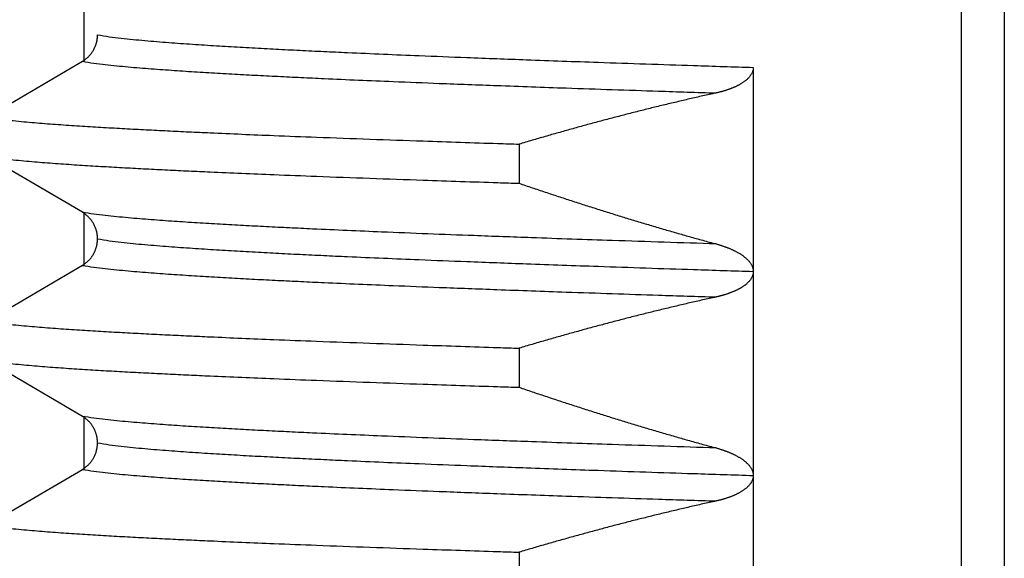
# Model space of a CAD drawing. Header units: millimetres. Extents: x 0 to 594, y 0 to 420.
# Tile 109 of 118: x 519.93 to 524.75, y 246.01 to 248.65. Entities that reach past the tile are written whole.
import ezdxf

# ---------------------------------------------------------------- set-up
doc = ezdxf.new("R2010")
doc.units = ezdxf.units.MM
doc.header["$LTSCALE"] = 0.257233
doc.layers.add('NoLayerName_001', color=7, linetype='Continuous')

msp = doc.modelspace()

# ---------------------------------------------------------------- linework, layer by layer
at = {"layer": 'NoLayerName_001', "color": 8, "linetype": 'Continuous', "lineweight": 25}
for p, q in [((524.7531, 251.601), (524.7531, 240.6895)), ((524.5423, 251.301), (524.5423, 240.6847))]:
    msp.add_line(p, q, dxfattribs=at)
at = {"layer": 'NoLayerName_001', "color": 7, "linetype": 'Continuous', "lineweight": 25}
for p, q in [((520.2412, 251.301), (520.2412, 248.446)), ((519.7651, 248.1718), (520.2342, 248.446)), ((523.5227, 248.4161), (523.5227, 243.416)), ((522.3746, 248.04), (522.3746, 247.8483)), ((520.2342, 247.7059), (519.7651, 247.9801)), ((520.2412, 247.7059), (520.2412, 247.4461)), ((519.7651, 247.1718), (520.2343, 247.4461)), ((522.3746, 247.04), (522.3746, 246.8483)), ((520.2343, 246.7059), (519.7651, 246.9801)), ((520.2412, 246.7059), (520.2412, 246.4461)), ((519.7651, 246.1718), (520.2342, 246.4461)), ((522.3746, 246.04), (522.3746, 245.8483))]:
    msp.add_line(p, q, dxfattribs=at)
for points, knots in [([(520.2342, 248.446), (520.2364, 248.4474), (520.2409, 248.4501), (520.2472, 248.4545), (520.2534, 248.4593), (520.2593, 248.4645), (520.2649, 248.4699), (520.2703, 248.4756), (520.2754, 248.4816), (520.2801, 248.4879), (520.2846, 248.4944), (520.2886, 248.5011), (520.2923, 248.5081), (520.2957, 248.5152), (520.2986, 248.5225), (520.3012, 248.5299), (520.3034, 248.5374), (520.3052, 248.5451), (520.3066, 248.5528), (520.3076, 248.5605), (520.3082, 248.5682), (520.3083, 248.5734), (520.3083, 248.576)], [0, 0, 0, 0, 0.0077532, 0.0155314, 0.0233322, 0.0311523, 0.0389881, 0.046836, 0.0546921, 0.0625532, 0.0704162, 0.0782791, 0.0861408, 0.094001, 0.1018584, 0.1097108, 0.1175555, 0.1253889, 0.1332077, 0.141008, 0.1487865, 0.1565399, 0.1565399, 0.1565399, 0.1565399]), ([(523.5227, 248.4161), (523.5226, 248.4142), (523.5225, 248.4102), (523.5216, 248.4044), (523.5202, 248.3986), (523.5182, 248.393), (523.5158, 248.3876), (523.513, 248.3824), (523.5099, 248.3774), (523.5064, 248.3727), (523.5026, 248.3681), (523.4986, 248.3638), (523.4944, 248.3597), (523.4901, 248.3557), (523.4856, 248.3519), (523.4809, 248.3483), (523.4762, 248.3448), (523.4713, 248.3415), (523.4664, 248.3383), (523.4614, 248.3353), (523.4563, 248.3323), (523.4512, 248.3295), (523.4459, 248.3268), (523.4407, 248.3242), (523.4354, 248.3217), (523.43, 248.3193), (523.4246, 248.3169), (523.4192, 248.3147), (523.4137, 248.3126), (523.4082, 248.3105), (523.4027, 248.3085), (523.3971, 248.3066), (523.3915, 248.3047), (523.3859, 248.3029), (523.3803, 248.3012), (523.3747, 248.2996), (523.369, 248.298), (523.3634, 248.2965), (523.3577, 248.295), (523.3539, 248.2941), (523.352, 248.2936)], [0, 0, 0, 0, 0.0058798, 0.0117874, 0.0177186, 0.0236601, 0.0295914, 0.0354959, 0.0413866, 0.0472759, 0.0531679, 0.0590588, 0.0649423, 0.0708208, 0.0766979, 0.082575, 0.0884514, 0.0943256, 0.100199, 0.1060726, 0.1119468, 0.1178211, 0.1236946, 0.1295681, 0.1354422, 0.1413174, 0.1471939, 0.1530718, 0.1589508, 0.1648304, 0.17071, 0.1765888, 0.182466, 0.1883417, 0.1942163, 0.20009, 0.205963, 0.2118355, 0.2177075, 0.2235791, 0.2235791, 0.2235791, 0.2235791]), ([(523.3405, 248.291), (523.3189, 248.2862), (523.2756, 248.2766), (523.2107, 248.2618), (523.1459, 248.2466), (523.0812, 248.2311), (523.0165, 248.2153), (522.952, 248.1992), (522.8875, 248.1827), (522.8231, 248.1659), (522.7588, 248.1488), (522.6945, 248.1314), (522.6304, 248.1137), (522.5663, 248.0957), (522.5023, 248.0774), (522.4384, 248.0589), (522.3959, 248.0463), (522.3746, 248.04)], [0, 0, 0, 0, 0.0665349, 0.1330737, 0.1996163, 0.2661624, 0.3327115, 0.3992632, 0.4658168, 0.5323716, 0.5989268, 0.6654816, 0.732035, 0.7985859, 0.8651332, 0.9316757, 0.9982121, 0.9982121, 0.9982121, 0.9982121]), ([(523.352, 248.2936), (523.3501, 248.2932), (523.3463, 248.2923), (523.3424, 248.2914), (523.3405, 248.291)], [0, 0, 0, 0, 0.0058711, 0.01174164, 0.01174164, 0.01174164, 0.01174164]), ([(519.7651, 248.1718), (519.7823, 248.1693), (519.8168, 248.1638), (519.8687, 248.1579), (519.9207, 248.1525), (519.9727, 248.1478), (520.0248, 248.1434), (520.077, 248.1394), (520.1291, 248.1356), (520.1812, 248.132), (520.2334, 248.1286), (520.2856, 248.1254), (520.3377, 248.1222), (520.3899, 248.1192), (520.4595, 248.1153), (520.5465, 248.1107), (520.6509, 248.1055), (520.7553, 248.1005), (520.8772, 248.095), (521.0164, 248.0889), (521.1905, 248.0817), (521.3995, 248.0736), (521.6432, 248.0646), (521.9392, 248.0542), (522.183, 248.0461), (522.3398, 248.0411), (522.3746, 248.04)], [0, 0, 0, 0, 0.052271, 0.104543, 0.156813, 0.209084, 0.261357, 0.313631, 0.365904, 0.418176, 0.470446, 0.522717, 0.574987, 0.627258, 0.679528, 0.78407, 0.888612, 0.993154, 1.097695, 1.254507, 1.411319, 1.620402, 1.881755, 2.143109, 2.509004, 2.613545, 2.613545, 2.613545, 2.613545]), ([(519.7651, 247.9801), (519.7823, 247.9776), (519.8168, 247.9721), (519.8687, 247.9662), (519.9207, 247.9608), (519.9727, 247.956), (520.0248, 247.9517), (520.077, 247.9477), (520.1291, 247.9439), (520.1812, 247.9403), (520.2334, 247.9369), (520.2856, 247.9336), (520.3377, 247.9305), (520.3899, 247.9275), (520.4595, 247.9236), (520.5465, 247.919), (520.6509, 247.9138), (520.7553, 247.9088), (520.8772, 247.9033), (521.0164, 247.8972), (521.1905, 247.89), (521.3995, 247.8819), (521.6432, 247.8729), (521.9392, 247.8625), (522.183, 247.8544), (522.3398, 247.8494), (522.3746, 247.8483)], [0, 0, 0, 0, 0.052271, 0.104543, 0.156813, 0.209084, 0.261357, 0.313631, 0.365904, 0.418176, 0.470446, 0.522717, 0.574987, 0.627258, 0.679528, 0.78407, 0.888612, 0.993154, 1.097695, 1.254507, 1.411319, 1.620402, 1.881755, 2.143109, 2.509004, 2.613545, 2.613545, 2.613545, 2.613545]), ([(522.3746, 247.8483), (522.3959, 247.8411), (522.4384, 247.8266), (522.5023, 247.8052), (522.5663, 247.784), (522.6303, 247.7631), (522.6945, 247.7424), (522.7587, 247.722), (522.823, 247.7018), (522.8874, 247.6819), (522.9519, 247.6623), (523.0164, 247.643), (523.0811, 247.6239), (523.1458, 247.6052), (523.2106, 247.5867), (523.2755, 247.5686), (523.3189, 247.5568), (523.3405, 247.5508)], [0, 0, 0, 0, 0.067383, 0.13477, 0.202162, 0.269556, 0.336952, 0.404349, 0.471747, 0.539144, 0.60654, 0.673934, 0.741327, 0.808717, 0.876104, 0.943489, 1.01087, 1.01087, 1.01087, 1.01087]), ([(520.3083, 247.5759), (520.3083, 247.5785), (520.3082, 247.5837), (520.3076, 247.5914), (520.3066, 247.5992), (520.3052, 247.6069), (520.3034, 247.6145), (520.3012, 247.622), (520.2986, 247.6294), (520.2957, 247.6367), (520.2923, 247.6439), (520.2886, 247.6508), (520.2846, 247.6575), (520.2801, 247.664), (520.2754, 247.6703), (520.2703, 247.6763), (520.2649, 247.682), (520.2593, 247.6875), (520.2534, 247.6926), (520.2472, 247.6974), (520.2409, 247.7019), (520.2364, 247.7045), (520.2342, 247.7059)], [0, 0, 0, 0, 0.0077536, 0.0155322, 0.0233328, 0.0311516, 0.0389849, 0.0468292, 0.0546811, 0.0625377, 0.0703971, 0.0782581, 0.0861205, 0.0939831, 0.101844, 0.1097002, 0.1175482, 0.1253844, 0.1332048, 0.1410059, 0.1487844, 0.1565377, 0.1565377, 0.1565377, 0.1565377]), ([(520.2343, 247.4461), (520.2357, 247.447), (520.2387, 247.4487), (520.243, 247.4516), (520.2472, 247.4545), (520.2513, 247.4577), (520.2553, 247.461), (520.2592, 247.4644), (520.263, 247.4679), (520.2666, 247.4716), (520.2701, 247.4754), (520.2735, 247.4793), (520.2767, 247.4833), (520.2798, 247.4875), (520.2828, 247.4917), (520.2856, 247.4961), (520.2882, 247.5005), (520.2907, 247.505), (520.2931, 247.5096), (520.2952, 247.5143), (520.2973, 247.5191), (520.2991, 247.5239), (520.3008, 247.5288), (520.3023, 247.5337), (520.3037, 247.5387), (520.3049, 247.5438), (520.3059, 247.5488), (520.3068, 247.5539), (520.3075, 247.5591), (520.308, 247.5642), (520.3083, 247.5694), (520.3083, 247.5728), (520.3083, 247.5745)], [0, 0, 0, 0, 0.0051573, 0.01032, 0.0154872, 0.0206578, 0.0258308, 0.0310049, 0.0361792, 0.0413525, 0.0465244, 0.0516951, 0.0568646, 0.0620329, 0.0672001, 0.0723662, 0.0775314, 0.0826958, 0.0878602, 0.0930255, 0.0981922, 0.1033608, 0.1085317, 0.113705, 0.1188809, 0.1240583, 0.1292351, 0.1344097, 0.1395807, 0.1447472, 0.1499087, 0.1550652, 0.1550652, 0.1550652, 0.1550652]), ([(523.3405, 247.5508), (523.3424, 247.5503), (523.3463, 247.5492), (523.352, 247.5476), (523.3577, 247.5459), (523.3634, 247.5441), (523.3691, 247.5423), (523.3747, 247.5404), (523.3803, 247.5385), (523.386, 247.5365), (523.3915, 247.5344), (523.3971, 247.5323), (523.4027, 247.5301), (523.4082, 247.5278), (523.4136, 247.5254), (523.4191, 247.523), (523.4245, 247.5205), (523.4299, 247.5179), (523.4352, 247.5152), (523.4405, 247.5125), (523.4457, 247.5096), (523.4509, 247.5066), (523.456, 247.5036), (523.461, 247.5004), (523.466, 247.4971), (523.4709, 247.4937), (523.4757, 247.4902), (523.4804, 247.4865), (523.485, 247.4827), (523.4895, 247.4788), (523.4938, 247.4747), (523.4979, 247.4704), (523.5019, 247.4659), (523.5057, 247.4613), (523.5092, 247.4565), (523.5124, 247.4514), (523.5152, 247.4461), (523.5177, 247.4406), (523.5199, 247.435), (523.5208, 247.4311), (523.5213, 247.4291)], [0, 0, 0, 0, 0.0059555, 0.0119115, 0.0178679, 0.0238248, 0.0297821, 0.03574, 0.0416985, 0.0476579, 0.0536184, 0.0595803, 0.0655437, 0.0715079, 0.0774721, 0.0834356, 0.0893981, 0.0953593, 0.1013191, 0.1072776, 0.1132353, 0.1191928, 0.1251506, 0.1311084, 0.1370662, 0.1430246, 0.1489851, 0.1549486, 0.1609128, 0.1668754, 0.1728365, 0.1787977, 0.1847612, 0.1907257, 0.1966927, 0.2026696, 0.2086698, 0.2147024, 0.2207408, 0.2267583, 0.2267583, 0.2267583, 0.2267583]), ([(523.5227, 247.4174), (523.5226, 247.4156), (523.5226, 247.4121), (523.5219, 247.4069), (523.5209, 247.4017), (523.5194, 247.3966), (523.5176, 247.3916), (523.5154, 247.3868), (523.5129, 247.3821), (523.5101, 247.3777), (523.507, 247.3734), (523.5036, 247.3693), (523.5001, 247.3654), (523.4964, 247.3616), (523.4926, 247.358), (523.4887, 247.3545), (523.4846, 247.3512), (523.4805, 247.348), (523.4763, 247.3449), (523.4719, 247.3419), (523.4675, 247.339), (523.4631, 247.3363), (523.4585, 247.3336), (523.454, 247.3311), (523.4493, 247.3286), (523.4447, 247.3262), (523.44, 247.3239), (523.4352, 247.3216), (523.4304, 247.3195), (523.4256, 247.3174), (523.4208, 247.3154), (523.4159, 247.3134), (523.411, 247.3115), (523.4061, 247.3097), (523.4011, 247.308), (523.3962, 247.3063), (523.3912, 247.3046), (523.3862, 247.303), (523.3812, 247.3015), (523.3761, 247.3), (523.3728, 247.299), (523.3711, 247.2986)], [0, 0, 0, 0, 0.0052577, 0.0105381, 0.0158336, 0.0211345, 0.02643, 0.0317096, 0.0369744, 0.0422372, 0.0475049, 0.0527779, 0.0580514, 0.0633167, 0.0685738, 0.0738263, 0.0790769, 0.084327, 0.0895764, 0.0948251, 0.1000739, 0.1053234, 0.1105735, 0.1158238, 0.1210733, 0.1263217, 0.1315696, 0.1368171, 0.1420646, 0.1473118, 0.1525587, 0.1578054, 0.1630522, 0.1682993, 0.1735468, 0.1787947, 0.1840429, 0.1892915, 0.1945404, 0.1997897, 0.2050392, 0.2050392, 0.2050392, 0.2050392]), ([(523.5213, 247.4291), (523.5217, 247.4272), (523.5226, 247.4233), (523.5226, 247.4193), (523.5227, 247.4173)], [0, 0, 0, 0, 0.00598444, 0.01194204, 0.01194204, 0.01194204, 0.01194204]), ([(523.3711, 247.2986), (523.3694, 247.2981), (523.366, 247.2972), (523.3609, 247.2958), (523.3558, 247.2946), (523.3507, 247.2933), (523.3456, 247.2921), (523.3422, 247.2914), (523.3405, 247.291)], [0, 0, 0, 0, 0.00524959, 0.0104991, 0.01574832, 0.02099701, 0.02624486, 0.03149156, 0.03149156, 0.03149156, 0.03149156]), ([(523.3405, 247.291), (523.3189, 247.2862), (523.2755, 247.2766), (523.2107, 247.2618), (523.1459, 247.2466), (523.0812, 247.2311), (523.0165, 247.2153), (522.952, 247.1992), (522.8875, 247.1827), (522.8231, 247.1659), (522.7588, 247.1488), (522.6945, 247.1314), (522.6304, 247.1137), (522.5663, 247.0957), (522.5023, 247.0774), (522.4384, 247.0589), (522.3959, 247.0463), (522.3746, 247.04)], [0, 0, 0, 0, 0.0665344, 0.1330728, 0.199615, 0.2661606, 0.3327093, 0.3992605, 0.4658136, 0.532368, 0.5989228, 0.6654771, 0.7320301, 0.7985806, 0.8651274, 0.9316695, 0.9982054, 0.9982054, 0.9982054, 0.9982054]), ([(519.7651, 247.1718), (519.7823, 247.1693), (519.8168, 247.1638), (519.8687, 247.1579), (519.9207, 247.1525), (519.9727, 247.1478), (520.0248, 247.1434), (520.077, 247.1394), (520.1291, 247.1356), (520.1812, 247.132), (520.2334, 247.1286), (520.2856, 247.1254), (520.3377, 247.1222), (520.3899, 247.1192), (520.4595, 247.1153), (520.5465, 247.1107), (520.6509, 247.1055), (520.7553, 247.1005), (520.8772, 247.095), (521.0164, 247.0889), (521.1905, 247.0817), (521.3995, 247.0736), (521.6432, 247.0646), (521.9392, 247.0542), (522.183, 247.0461), (522.3398, 247.0411), (522.3746, 247.04)], [0, 0, 0, 0, 0.052271, 0.104543, 0.156813, 0.209084, 0.261357, 0.313631, 0.365904, 0.418176, 0.470446, 0.522717, 0.574987, 0.627258, 0.679528, 0.78407, 0.888612, 0.993154, 1.097695, 1.254507, 1.411319, 1.620402, 1.881755, 2.143109, 2.509004, 2.613545, 2.613545, 2.613545, 2.613545]), ([(519.7651, 246.9801), (519.7823, 246.9776), (519.8168, 246.9721), (519.8687, 246.9662), (519.9207, 246.9608), (519.9727, 246.956), (520.0248, 246.9517), (520.077, 246.9477), (520.1291, 246.9439), (520.1812, 246.9403), (520.2334, 246.9369), (520.2856, 246.9336), (520.3377, 246.9305), (520.3899, 246.9275), (520.4595, 246.9236), (520.5465, 246.919), (520.6509, 246.9138), (520.7553, 246.9088), (520.8772, 246.9033), (521.0164, 246.8972), (521.1905, 246.89), (521.3995, 246.8819), (521.6432, 246.8729), (521.9392, 246.8625), (522.183, 246.8544), (522.3398, 246.8494), (522.3746, 246.8483)], [0, 0, 0, 0, 0.052271, 0.104543, 0.156813, 0.209084, 0.261357, 0.313631, 0.365904, 0.418176, 0.470446, 0.522717, 0.574987, 0.627258, 0.679528, 0.78407, 0.888612, 0.993154, 1.097695, 1.254507, 1.411319, 1.620402, 1.881755, 2.143109, 2.509004, 2.613545, 2.613545, 2.613545, 2.613545]), ([(522.3746, 246.8483), (522.3959, 246.8411), (522.4384, 246.8266), (522.5023, 246.8052), (522.5663, 246.784), (522.6303, 246.7631), (522.6945, 246.7424), (522.7587, 246.722), (522.823, 246.7018), (522.8874, 246.6819), (522.9519, 246.6623), (523.0164, 246.643), (523.0811, 246.6239), (523.1458, 246.6052), (523.2106, 246.5867), (523.2755, 246.5686), (523.3189, 246.5568), (523.3405, 246.5508)], [0, 0, 0, 0, 0.067382, 0.134769, 0.20216, 0.269554, 0.336949, 0.404346, 0.471742, 0.539139, 0.606534, 0.673928, 0.74132, 0.808709, 0.876096, 0.94348, 1.010861, 1.010861, 1.010861, 1.010861]), ([(520.3083, 246.5774), (520.3083, 246.5791), (520.3083, 246.5825), (520.3079, 246.5877), (520.3075, 246.5928), (520.3068, 246.598), (520.3059, 246.6031), (520.3049, 246.6081), (520.3037, 246.6132), (520.3023, 246.6182), (520.3008, 246.6231), (520.2991, 246.628), (520.2973, 246.6328), (520.2952, 246.6376), (520.2931, 246.6423), (520.2907, 246.6469), (520.2882, 246.6514), (520.2856, 246.6558), (520.2828, 246.6602), (520.2798, 246.6644), (520.2767, 246.6686), (520.2735, 246.6726), (520.2701, 246.6765), (520.2666, 246.6803), (520.263, 246.684), (520.2592, 246.6875), (520.2553, 246.691), (520.2513, 246.6942), (520.2472, 246.6974), (520.243, 246.7004), (520.2387, 246.7032), (520.2357, 246.705), (520.2343, 246.7059)], [0, 0, 0, 0, 0.0051566, 0.0103181, 0.0154846, 0.0206556, 0.02583, 0.0310065, 0.0361836, 0.0413592, 0.0465323, 0.051703, 0.0568716, 0.0620384, 0.0672038, 0.0723684, 0.0775329, 0.0826981, 0.0878643, 0.0930315, 0.0981998, 0.1033692, 0.1085398, 0.1137116, 0.1188848, 0.124059, 0.1292331, 0.1344061, 0.1395767, 0.1447439, 0.1499066, 0.1550639, 0.1550639, 0.1550639, 0.1550639]), ([(520.2342, 246.4461), (520.2364, 246.4474), (520.2408, 246.45), (520.2472, 246.4545), (520.2533, 246.4593), (520.2592, 246.4644), (520.2648, 246.4698), (520.2701, 246.4754), (520.2752, 246.4814), (520.2799, 246.4876), (520.2844, 246.4941), (520.2884, 246.5008), (520.2921, 246.5077), (520.2955, 246.5147), (520.2985, 246.522), (520.3011, 246.5293), (520.3033, 246.5368), (520.3051, 246.5444), (520.3065, 246.5521), (520.3075, 246.5598), (520.3082, 246.5675), (520.3083, 246.5726), (520.3083, 246.5752)], [0, 0, 0, 0, 0.0077119, 0.0154472, 0.0232042, 0.0309802, 0.0387721, 0.0465766, 0.0543905, 0.0622107, 0.0700345, 0.0778597, 0.0856852, 0.0935095, 0.1013304, 0.1091452, 0.1169507, 0.1247435, 0.1325203, 0.1402779, 0.1480137, 0.1557257, 0.1557257, 0.1557257, 0.1557257]), ([(523.3405, 246.5508), (523.3424, 246.5503), (523.3463, 246.5492), (523.352, 246.5476), (523.3577, 246.5459), (523.3634, 246.5441), (523.3691, 246.5423), (523.3747, 246.5404), (523.3803, 246.5385), (523.386, 246.5365), (523.3915, 246.5344), (523.3971, 246.5323), (523.4027, 246.5301), (523.4082, 246.5278), (523.4137, 246.5254), (523.4191, 246.523), (523.4245, 246.5205), (523.4299, 246.5179), (523.4352, 246.5152), (523.4405, 246.5125), (523.4457, 246.5096), (523.4509, 246.5066), (523.456, 246.5036), (523.461, 246.5004), (523.466, 246.4971), (523.4709, 246.4937), (523.4757, 246.4902), (523.4804, 246.4865), (523.485, 246.4827), (523.4895, 246.4788), (523.4938, 246.4747), (523.498, 246.4704), (523.5019, 246.4659), (523.5057, 246.4613), (523.5092, 246.4564), (523.5124, 246.4514), (523.5153, 246.4461), (523.5178, 246.4406), (523.5199, 246.435), (523.5208, 246.431), (523.5213, 246.4291)], [0, 0, 0, 0, 0.0059565, 0.0119136, 0.0178712, 0.0238291, 0.0297875, 0.0357465, 0.0417061, 0.0476666, 0.0536282, 0.0595912, 0.0655557, 0.0715209, 0.0774862, 0.0834509, 0.0894145, 0.0953767, 0.1013376, 0.1072972, 0.113256, 0.1192146, 0.1251735, 0.1311324, 0.1370913, 0.1430509, 0.1490124, 0.1549769, 0.160942, 0.1669058, 0.172868, 0.1788304, 0.1847952, 0.1907611, 0.1967294, 0.2027073, 0.2087082, 0.2147415, 0.2207806, 0.2267991, 0.2267991, 0.2267991, 0.2267991]), ([(523.5213, 246.4291), (523.5217, 246.4271), (523.5226, 246.4232), (523.5226, 246.4192), (523.5227, 246.4173)], [0, 0, 0, 0, 0.00598571, 0.01194457, 0.01194457, 0.01194457, 0.01194457]), ([(523.5227, 246.4166), (523.5226, 246.4146), (523.5225, 246.4107), (523.5216, 246.4048), (523.5202, 246.3991), (523.5184, 246.3934), (523.516, 246.388), (523.5132, 246.3827), (523.5101, 246.3777), (523.5066, 246.373), (523.5028, 246.3684), (523.4988, 246.3641), (523.4947, 246.3599), (523.4903, 246.3559), (523.4858, 246.3521), (523.4812, 246.3485), (523.4764, 246.345), (523.4716, 246.3417), (523.4666, 246.3385), (523.4616, 246.3354), (523.4565, 246.3325), (523.4513, 246.3296), (523.4461, 246.3269), (523.4409, 246.3243), (523.4355, 246.3218), (523.4302, 246.3193), (523.4248, 246.317), (523.4193, 246.3148), (523.4138, 246.3126), (523.4083, 246.3105), (523.4028, 246.3085), (523.3972, 246.3066), (523.3916, 246.3048), (523.386, 246.303), (523.3804, 246.3012), (523.3747, 246.2996), (523.3691, 246.298), (523.3634, 246.2965), (523.3577, 246.295), (523.3539, 246.2941), (523.352, 246.2936)], [0, 0, 0, 0, 0.0058929, 0.0118135, 0.0177548, 0.0237033, 0.0296403, 0.0355524, 0.0414535, 0.0473558, 0.0532621, 0.0591676, 0.0650642, 0.0709545, 0.0768425, 0.0827299, 0.0886167, 0.0945017, 0.1003861, 0.1062712, 0.1121569, 0.1180427, 0.1239278, 0.1298127, 0.1356981, 0.1415845, 0.1474723, 0.1533614, 0.1592515, 0.1651424, 0.1710332, 0.1769232, 0.1828116, 0.1886986, 0.1945844, 0.2004694, 0.2063536, 0.2122374, 0.2181206, 0.2240034, 0.2240034, 0.2240034, 0.2240034]), ([(523.3405, 246.291), (523.3189, 246.2862), (523.2756, 246.2766), (523.2107, 246.2618), (523.1459, 246.2466), (523.0812, 246.2312), (523.0165, 246.2153), (522.952, 246.1992), (522.8875, 246.1827), (522.8231, 246.1659), (522.7588, 246.1488), (522.6945, 246.1314), (522.6304, 246.1137), (522.5663, 246.0957), (522.5023, 246.0774), (522.4384, 246.0589), (522.3959, 246.0463), (522.3746, 246.04)], [0, 0, 0, 0, 0.066535, 0.1330739, 0.1996166, 0.2661628, 0.332712, 0.3992638, 0.4658174, 0.5323723, 0.5989277, 0.6654826, 0.732036, 0.7985871, 0.8651345, 0.9316771, 0.9982135, 0.9982135, 0.9982135, 0.9982135]), ([(523.352, 246.2936), (523.3501, 246.2932), (523.3463, 246.2923), (523.3424, 246.2914), (523.3405, 246.291)], [0, 0, 0, 0, 0.00588233, 0.0117641, 0.0117641, 0.0117641, 0.0117641]), ([(519.7651, 246.1718), (519.7823, 246.1693), (519.8168, 246.1638), (519.8687, 246.1579), (519.9207, 246.1525), (519.9727, 246.1478), (520.0248, 246.1434), (520.077, 246.1394), (520.1291, 246.1356), (520.1812, 246.132), (520.2334, 246.1286), (520.2856, 246.1254), (520.3377, 246.1222), (520.3899, 246.1192), (520.4595, 246.1153), (520.5465, 246.1107), (520.6509, 246.1055), (520.7553, 246.1005), (520.8772, 246.095), (521.0164, 246.0889), (521.1905, 246.0817), (521.3995, 246.0736), (521.6432, 246.0646), (521.9392, 246.0542), (522.183, 246.0461), (522.3398, 246.0411), (522.3746, 246.04)], [0, 0, 0, 0, 0.052271, 0.104543, 0.156813, 0.209084, 0.261357, 0.313631, 0.365904, 0.418176, 0.470446, 0.522717, 0.574987, 0.627258, 0.679528, 0.78407, 0.888612, 0.993154, 1.097695, 1.254507, 1.411319, 1.620402, 1.881755, 2.143109, 2.509004, 2.613545, 2.613545, 2.613545, 2.613545])]:
    msp.add_open_spline(points, degree=3, knots=knots, dxfattribs=at)
at = {"layer": 'NoLayerName_001', "color": 8, "linetype": 'Continuous', "lineweight": 25}
for points, knots in [([(520.3083, 248.576), (520.3276, 248.573), (520.3661, 248.5663), (520.4242, 248.5596), (520.4824, 248.5533), (520.5407, 248.5479), (520.599, 248.5429), (520.6574, 248.5383), (520.7158, 248.5341), (520.7741, 248.53), (520.8326, 248.5262), (520.891, 248.5225), (520.9494, 248.519), (521.0078, 248.5156), (521.0857, 248.5112), (521.1832, 248.506), (521.3001, 248.5001), (521.417, 248.4945), (521.5534, 248.4882), (521.7094, 248.4813), (521.9043, 248.4732), (522.1383, 248.4639), (522.4307, 248.453), (522.8012, 248.4398), (523.1717, 248.4274), (523.4252, 248.4193), (523.5227, 248.4161)], [0, 0, 0, 0, 0.058532, 0.117068, 0.175599, 0.234131, 0.292665, 0.351203, 0.40974, 0.468275, 0.526807, 0.585339, 0.643871, 0.702403, 0.760934, 0.877999, 0.995065, 1.11213, 1.229195, 1.404792, 1.580389, 1.814518, 2.10718, 2.458374, 2.926632, 3.219294, 3.219294, 3.219294, 3.219294]), ([(520.2342, 248.446), (520.2528, 248.4431), (520.29, 248.4368), (520.3462, 248.4302), (520.4025, 248.4242), (520.4588, 248.4189), (520.5151, 248.4141), (520.5715, 248.4096), (520.628, 248.4055), (520.6844, 248.4015), (520.7408, 248.3978), (520.7973, 248.3942), (520.8537, 248.3908), (520.9102, 248.3875), (520.9855, 248.3832), (521.0796, 248.3781), (521.1926, 248.3724), (521.3056, 248.367), (521.4375, 248.3608), (521.5882, 248.3542), (521.7765, 248.3463), (522.0026, 248.3373), (522.2853, 248.3267), (522.6433, 248.3139), (523.0013, 248.3019), (523.2463, 248.294), (523.3405, 248.291)], [0, 0, 0, 0, 0.056565, 0.113132, 0.169696, 0.22626, 0.282827, 0.339396, 0.395965, 0.452532, 0.509097, 0.565661, 0.622225, 0.678789, 0.735353, 0.848483, 0.961613, 1.074743, 1.187872, 1.357566, 1.52726, 1.753518, 2.036341, 2.375729, 2.828245, 3.111068, 3.111068, 3.111068, 3.111068]), ([(523.3405, 247.5508), (523.1709, 247.5564), (522.8694, 247.566), (522.4737, 247.5797), (522.1722, 247.5907), (521.9273, 247.6001), (521.72, 247.6084), (521.5317, 247.6165), (521.381, 247.6232), (521.2491, 247.6295), (521.1361, 247.6351), (521.042, 247.64), (520.9667, 247.6441), (520.9102, 247.6473), (520.8537, 247.6506), (520.7973, 247.654), (520.7408, 247.6576), (520.6844, 247.6614), (520.628, 247.6653), (520.5715, 247.6695), (520.5151, 247.6739), (520.4588, 247.6787), (520.4025, 247.684), (520.3462, 247.69), (520.29, 247.6966), (520.2528, 247.703), (520.2342, 247.7059)], [0, 0, 0, 0, 0.509081, 0.905033, 1.187856, 1.414115, 1.640373, 1.810066, 1.97976, 2.09289, 2.20602, 2.31915, 2.375715, 2.432279, 2.488843, 2.545407, 2.601971, 2.658536, 2.715103, 2.771672, 2.828241, 2.884808, 2.941372, 2.997936, 3.054503, 3.111068, 3.111068, 3.111068, 3.111068]), ([(520.3083, 247.576), (520.3276, 247.573), (520.3661, 247.5663), (520.4242, 247.5596), (520.4824, 247.5533), (520.5407, 247.5479), (520.599, 247.5429), (520.6574, 247.5383), (520.7158, 247.5341), (520.7742, 247.53), (520.8326, 247.5262), (520.891, 247.5225), (520.9494, 247.519), (521.0078, 247.5156), (521.0858, 247.5112), (521.1832, 247.506), (521.3001, 247.5001), (521.417, 247.4945), (521.5534, 247.4882), (521.7094, 247.4813), (521.9043, 247.4732), (522.1383, 247.4639), (522.4307, 247.453), (522.8012, 247.4398), (523.1717, 247.4274), (523.4252, 247.4193), (523.5227, 247.4161)], [0, 0, 0, 0, 0.058533, 0.117068, 0.175599, 0.234131, 0.292666, 0.351204, 0.409741, 0.468276, 0.526809, 0.585341, 0.643872, 0.702404, 0.760936, 0.878001, 0.995067, 1.112133, 1.229198, 1.404795, 1.580393, 1.814522, 2.107185, 2.458379, 2.926639, 3.219301, 3.219301, 3.219301, 3.219301]), ([(520.2342, 247.446), (520.2529, 247.4431), (520.29, 247.4368), (520.3462, 247.4302), (520.4025, 247.4242), (520.4588, 247.4189), (520.5152, 247.4141), (520.5715, 247.4096), (520.628, 247.4055), (520.6844, 247.4015), (520.7408, 247.3978), (520.7973, 247.3942), (520.8537, 247.3908), (520.9102, 247.3875), (520.9855, 247.3832), (521.0796, 247.3781), (521.1926, 247.3724), (521.3056, 247.367), (521.4375, 247.3608), (521.5882, 247.3542), (521.7765, 247.3463), (522.0026, 247.3373), (522.2852, 247.3267), (522.6433, 247.3139), (523.0013, 247.3019), (523.2463, 247.294), (523.3405, 247.291)], [0, 0, 0, 0, 0.056564, 0.113132, 0.169695, 0.226259, 0.282825, 0.339394, 0.395963, 0.452529, 0.509094, 0.565658, 0.622222, 0.678786, 0.735349, 0.848478, 0.961608, 1.074737, 1.187866, 1.357559, 1.527252, 1.753509, 2.03633, 2.375716, 2.82823, 3.111051, 3.111051, 3.111051, 3.111051]), ([(523.3405, 246.5508), (523.1709, 246.5564), (522.8694, 246.566), (522.4737, 246.5797), (522.1722, 246.5907), (521.9273, 246.6001), (521.72, 246.6084), (521.5317, 246.6165), (521.381, 246.6232), (521.2491, 246.6295), (521.1361, 246.6351), (521.042, 246.64), (520.9667, 246.6441), (520.9102, 246.6473), (520.8537, 246.6506), (520.7973, 246.654), (520.7408, 246.6576), (520.6844, 246.6614), (520.628, 246.6653), (520.5715, 246.6695), (520.5152, 246.6739), (520.4588, 246.6787), (520.4025, 246.684), (520.3462, 246.69), (520.29, 246.6966), (520.2529, 246.7029), (520.2342, 246.7059)], [0, 0, 0, 0, 0.509078, 0.905028, 1.187849, 1.414107, 1.640364, 1.810056, 1.979749, 2.092878, 2.206008, 2.319137, 2.375701, 2.432265, 2.488829, 2.545392, 2.601956, 2.658521, 2.715088, 2.771656, 2.828225, 2.884792, 2.941356, 2.997919, 3.054486, 3.11105, 3.11105, 3.11105, 3.11105]), ([(520.3083, 246.576), (520.3276, 246.573), (520.3661, 246.5663), (520.4242, 246.5596), (520.4824, 246.5533), (520.5407, 246.5479), (520.599, 246.5429), (520.6574, 246.5383), (520.7158, 246.5341), (520.7742, 246.53), (520.8326, 246.5262), (520.891, 246.5225), (520.9494, 246.519), (521.0078, 246.5156), (521.0858, 246.5112), (521.1832, 246.506), (521.3001, 246.5001), (521.417, 246.4945), (521.5535, 246.4882), (521.7094, 246.4813), (521.9043, 246.4732), (522.1383, 246.4639), (522.4307, 246.453), (522.8012, 246.4398), (523.1717, 246.4274), (523.4252, 246.4193), (523.5227, 246.4161)], [0, 0, 0, 0, 0.058532, 0.117068, 0.175599, 0.23413, 0.292665, 0.351203, 0.40974, 0.468274, 0.526807, 0.585339, 0.643871, 0.702402, 0.760934, 0.877999, 0.995065, 1.11213, 1.229195, 1.404792, 1.580389, 1.814518, 2.10718, 2.458373, 2.926632, 3.219293, 3.219293, 3.219293, 3.219293]), ([(520.2342, 246.446), (520.2529, 246.4431), (520.29, 246.4368), (520.3462, 246.4302), (520.4025, 246.4242), (520.4588, 246.4189), (520.5151, 246.4141), (520.5715, 246.4096), (520.628, 246.4055), (520.6844, 246.4015), (520.7408, 246.3978), (520.7973, 246.3942), (520.8537, 246.3908), (520.9102, 246.3875), (520.9855, 246.3832), (521.0796, 246.3781), (521.1926, 246.3724), (521.3056, 246.367), (521.4375, 246.3608), (521.5882, 246.3542), (521.7765, 246.3463), (522.0026, 246.3373), (522.2852, 246.3267), (522.6433, 246.3139), (523.0013, 246.3019), (523.2463, 246.294), (523.3405, 246.291)], [0, 0, 0, 0, 0.056565, 0.113132, 0.169695, 0.226259, 0.282825, 0.339395, 0.395963, 0.45253, 0.509095, 0.565659, 0.622222, 0.678786, 0.73535, 0.848479, 0.961608, 1.074738, 1.187867, 1.35756, 1.527253, 1.75351, 2.036332, 2.375718, 2.828232, 3.111054, 3.111054, 3.111054, 3.111054])]:
    msp.add_open_spline(points, degree=3, knots=knots, dxfattribs=at)

doc.saveas('drawing.dxf')
